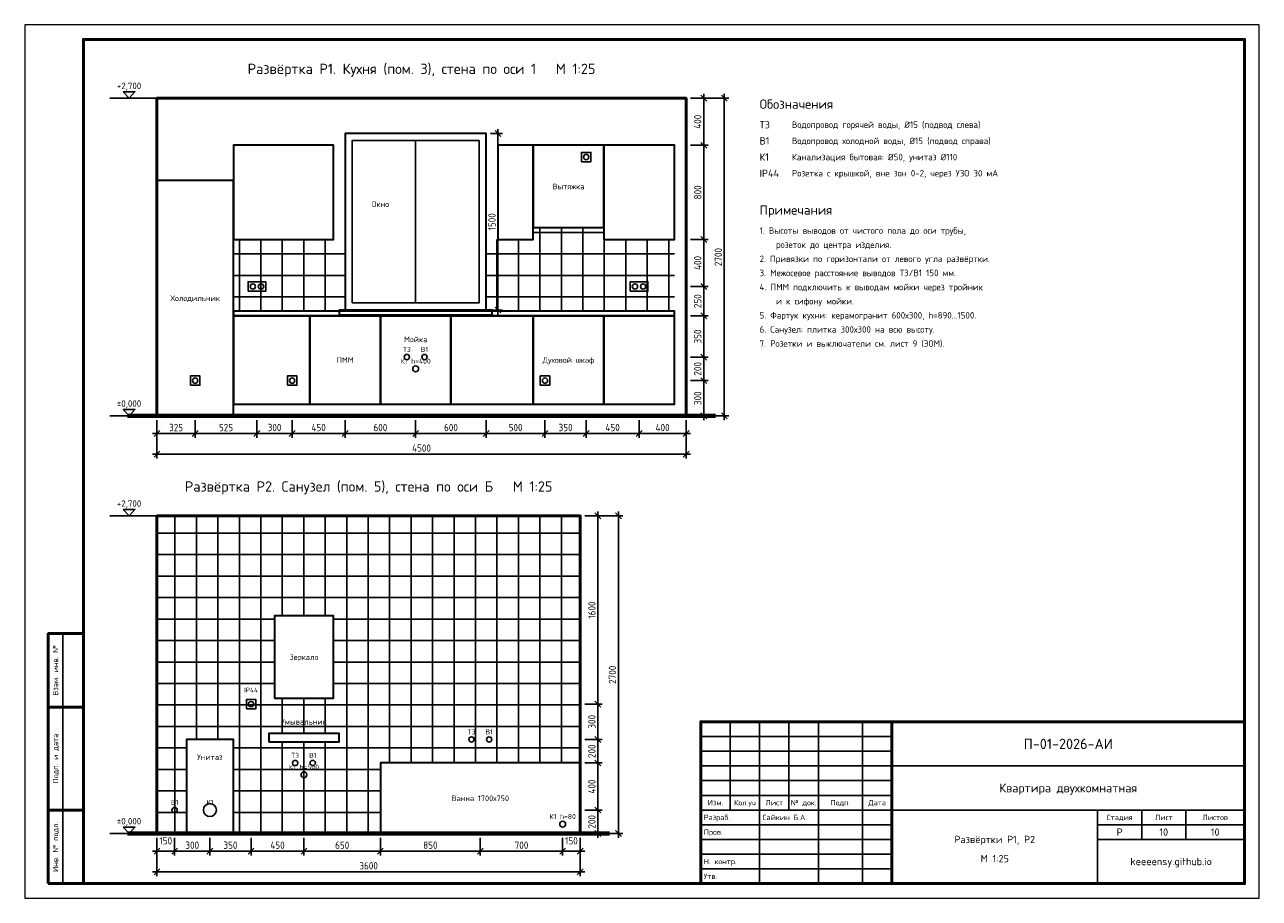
# Model space of a CAD drawing. Header units: millimetres. Extents: x 0 to 420, y 0 to 297.
import ezdxf
from ezdxf.enums import TextEntityAlignment as Align

# ---------------------------------------------------------------- set-up
doc = ezdxf.new("R2010")
doc.units = ezdxf.units.MM
doc.header["$LTSCALE"] = 0.25
for name, color, linetype in [('Выводы', 5, 'Continuous'), ('Контур', 7, 'Continuous'), ('Мебель', 6, 'Continuous'), ('Отметки', 7, 'Continuous'), ('Плитка', 9, 'Continuous'), ('Электрика', 1, 'Continuous')]:
    doc.layers.add(name, color=color, linetype=linetype)
for name, color, linetype, lineweight in [('Надписи', 7, 'Continuous', 25), ('Размеры', 7, 'Continuous', 18), ('Рамка', 7, 'Continuous', 50), ('Штамп', 7, 'Continuous', 25)]:
    doc.layers.add(name, color=color, linetype=linetype, lineweight=lineweight)
doc.styles.add('GOST', font='isocpeur.ttf', dxfattribs={"width": 0.9})
doc.dimstyles.new('ГОСТ', dxfattribs={"dimtxt": 2.5, "dimasz": 2.5, "dimexe": 1.5, "dimexo": 1.5, "dimgap": 0.8, "dimtad": 1, "dimdec": 0, "dimlfac": 25, "dimtxsty": 'GOST', "dimtsz": 1, "dimcen": 2.5, "dimdle": 1.5, "dimclrd": 7, "dimclre": 7, "dimclrt": 7, "dimazin": 3, "dimtfac": 1, "dimtmove": 0, "dimatfit": 3})

msp = doc.modelspace()

# ---------------------------------------------------------------- hatches: boundary and pattern name
at = {"layer": 'Плитка'}
h = msp.add_hatch(dxfattribs=at)
h.set_pattern_fill('NET', scale=2.3)
h.paths.add_polyline_path([(71, 199.6), (109, 199.6), (109, 224), (71, 224)])
h.paths.add_polyline_path([(157, 199.6), (173, 199.6), (173, 224), (157, 224)])
h.paths.add_polyline_path([(173, 199.6), (197, 199.6), (197, 228), (173, 228)])
h.paths.add_polyline_path([(197, 199.6), (221, 199.6), (221, 224), (197, 224)])
h = msp.add_hatch(dxfattribs=at)
h.set_pattern_fill('NET', scale=2.3)
h.paths.add_polyline_path([(45, 22), (189, 22), (189, 130), (45, 130)])
h.paths.add_polyline_path([(55, 22), (71, 22), (71, 54), (55, 54)], flags=16)
h.paths.add_polyline_path([(83, 53.2), (107, 53.2), (107, 56), (83, 56)], flags=16)
h.paths.add_polyline_path([(85, 68), (105, 68), (105, 96), (85, 96)], flags=16)
h.paths.add_polyline_path([(121, 22), (189, 22), (189, 46), (121, 46)], flags=16)

# ---------------------------------------------------------------- linework, layer by layer
at = {"layer": 'Выводы'}
for centre, radius in [((130, 184), 0.9), ((136, 184), 0.9), ((133, 180), 1), ((152, 54), 0.9), ((158, 54), 0.9), ((92, 46), 0.9), ((98, 46), 0.9), ((95, 42), 1), ((51, 30), 0.9), ((63, 30), 2.2), ((183, 25.2), 1)]:
    msp.add_circle(centre, radius, dxfattribs=at)
at = {"layer": 'Контур'}
msp.add_line((133, 202.4), (133, 257.6), dxfattribs=at)
at = {"layer": 'Контур', "lineweight": 70}
for p, q in [((35, 164), (235, 164)), ((35, 22), (199, 22))]:
    msp.add_line(p, q, dxfattribs=at)
at = {"layer": 'Контур', "lineweight": 50}
for points in [[(45, 164), (225, 164), (225, 272), (45, 272)], [(45, 22), (189, 22), (189, 130), (45, 130)]]:
    msp.add_lwpolyline(points, close=True, dxfattribs=at)
at = {"layer": 'Контур', "lineweight": 35}
for points in [[(109, 200), (157, 200), (157, 260), (109, 260)], [(107, 198.4), (159, 198.4), (159, 200), (107, 200)]]:
    msp.add_lwpolyline(points, close=True, dxfattribs=at)
at = {"layer": 'Контур'}
msp.add_lwpolyline([(111.4, 202.4), (154.6, 202.4), (154.6, 257.6), (111.4, 257.6)], close=True, dxfattribs=at)
at = {"layer": 'Мебель', "color": 7, "lineweight": 35}
for points in [[(71, 224), (105, 224), (105, 256), (71, 256)], [(161, 224), (173, 224), (173, 256), (161, 256)], [(173, 228), (197, 228), (197, 256), (173, 256)], [(197, 224), (221, 224), (221, 256), (197, 256)], [(45, 164), (71, 164), (71, 244), (45, 244)], [(71, 198), (221, 198), (221, 199.6), (71, 199.6)], [(71, 168), (97, 168), (97, 198), (71, 198)], [(97, 168), (121, 168), (121, 198), (97, 198)], [(121, 168), (145, 168), (145, 198), (121, 198)], [(145, 168), (173, 168), (173, 198), (145, 198)], [(173, 168), (197, 168), (197, 198), (173, 198)], [(197, 168), (221, 168), (221, 198), (197, 198)], [(85, 68), (105, 68), (105, 96), (85, 96)], [(83, 53.2), (107, 53.2), (107, 56), (83, 56)], [(55, 22), (71, 22), (71, 54), (55, 54)], [(121, 22), (189, 22), (189, 46), (121, 46)]]:
    msp.add_lwpolyline(points, close=True, dxfattribs=at)
at = {"layer": 'Отметки'}
for p, q in [((29, 272), (45, 272)), ((29, 164), (45, 164)), ((29, 130), (45, 130)), ((29, 22), (45, 22))]:
    msp.add_line(p, q, dxfattribs=at)
for points in [[(33.5, 274.2), (35.5, 272), (37.5, 274.2)], [(33.5, 166.2), (35.5, 164), (37.5, 166.2)], [(33.5, 132.2), (35.5, 130), (37.5, 132.2)], [(33.5, 24.2), (35.5, 22), (37.5, 24.2)]]:
    msp.add_lwpolyline(points, close=True, dxfattribs=at)
at = {"layer": 'Рамка'}
msp.add_line((295, 5), (295, 60), dxfattribs=at)
at = {"layer": 'Рамка', "lineweight": 18}
msp.add_lwpolyline([(0, 0), (420, 0), (420, 297), (0, 297)], close=True, dxfattribs=at)
at = {"layer": 'Рамка'}
for points in [[(20, 5), (415, 5), (415, 292), (20, 292)], [(8, 65), (20, 65), (20, 90), (8, 90)], [(8, 30), (20, 30), (20, 65), (8, 65)], [(230, 5), (415, 5), (415, 60), (230, 60)], [(8, 5), (20, 5), (20, 30), (8, 30)]]:
    msp.add_lwpolyline(points, close=True, dxfattribs=at)
at = {"layer": 'Штамп'}
for p, q in [((13, 65), (13, 90)), ((13, 30), (13, 65)), ((240, 30), (240, 60)), ((250, 30), (250, 60)), ((260, 30), (260, 60)), ((270, 30), (270, 60)), ((285, 30), (285, 60)), ((230, 55), (295, 55)), ((230, 50), (295, 50)), ((230, 45), (295, 45)), ((295, 45), (415, 45)), ((230, 40), (295, 40)), ((230, 35), (295, 35)), ((13, 5), (13, 30)), ((230, 30), (295, 30)), ((250, 5), (250, 30)), ((270, 5), (270, 30)), ((285, 5), (285, 30)), ((295, 30), (415, 30)), ((365, 5), (365, 30)), ((380, 20), (380, 30)), ((395, 20), (395, 30)), ((230, 25), (295, 25)), ((365, 25), (415, 25)), ((230, 20), (295, 20)), ((365, 20), (415, 20)), ((230, 15), (295, 15)), ((230, 10), (295, 10))]:
    msp.add_line(p, q, dxfattribs=at)
at = {"layer": 'Электрика', "color": 1}
for points in [[(189.4, 250.4), (192.6, 250.4), (192.6, 253.6), (189.4, 253.6)], [(76, 206.4), (82, 206.4), (82, 209.6), (76, 209.6)], [(206, 206.4), (212, 206.4), (212, 209.6), (206, 209.6)], [(56.4, 174.4), (59.6, 174.4), (59.6, 177.6), (56.4, 177.6)], [(89.4, 174.4), (92.6, 174.4), (92.6, 177.6), (89.4, 177.6)], [(175.4, 174.4), (178.6, 174.4), (178.6, 177.6), (175.4, 177.6)], [(75.4, 64.4), (78.6, 64.4), (78.6, 67.6), (75.4, 67.6)]]:
    msp.add_lwpolyline(points, close=True, dxfattribs=at)
for centre in [(191, 252), (77.6, 208), (80.4, 208), (207.6, 208), (210.4, 208), (58, 176), (91, 176), (177, 176), (77, 66)]:
    msp.add_circle(centre, 0.9, dxfattribs=at)

# ---------------------------------------------------------------- texts
at = {"layer": 'Выводы', "style": 'GOST'}
for s, p in [('Т3', (130, 186.6)), ('В1', (136, 186.6)), ('К1 h=400', (133, 182.6)), ('Т3', (152, 56.6)), ('В1', (158, 56.6)), ('Т3', (92, 48.6)), ('В1', (98, 48.6)), ('К1 h=500', (95, 44.6)), ('В1', (51, 32.6)), ('К1', (63, 32.6)), ('К1 h=80', (183, 27.8))]:
    msp.add_text(s, height=1.7, dxfattribs=at).set_placement(p, align=Align.MIDDLE_CENTER)
at = {"layer": 'Надписи', "style": 'GOST'}
for s, height, p in [('Развёртка Р1. Кухня (пом. 3), стена по оси 1   М 1:25', 3.5, (135, 282)), ('Вытяжка', 1.9, (185, 242)), ('Окно', 2, (121, 236)), ('Холодильник', 1.9, (58, 204)), ('Мойка', 1.9, (133, 190)), ('ПММ', 1.9, (109, 183)), ('Духовой шкаф', 1.9, (185, 183)), ('Развёртка Р2. Санузел (пом. 5), стена по оси Б   М 1:25', 3.5, (117, 140)), ('Зеркало', 1.9, (95, 82)), ('Умывальник', 1.9, (95, 60)), ('П-01-2026-АИ', 3.5, (355, 52.5)), ('Унитаз', 1.9, (63, 48)), ('Квартира двухкомнатная', 3, (355, 37.5)), ('Ванна 1700х750', 1.9, (155, 34)), ('Изм.', 1.8, (235, 32.5)), ('Кол.уч', 1.8, (245, 32.5)), ('Лист', 1.8, (255, 32.5)), ('№ док.', 1.8, (265, 32.5)), ('Подп.', 1.8, (277.5, 32.5)), ('Дата', 1.8, (290, 32.5)), ('Стадия', 1.8, (372.5, 27.5)), ('Лист', 1.8, (387.5, 27.5)), ('Листов', 1.8, (405, 27.5)), ('Развёртки Р1, Р2', 2.5, (330, 20)), ('Р', 2.5, (372.5, 22.5)), ('10', 2.5, (387.5, 22.5)), ('10', 2.5, (405, 22.5)), ('М 1:25', 2.5, (330, 13.5)), ('keeeensy.github.io', 2.5, (390, 12.5))]:
    msp.add_text(s, height=height, dxfattribs=at).set_placement(p, align=Align.MIDDLE_CENTER)
for s, height, p in [('Обозначения', 3.2, (250, 270)), ('Т3', 2.5, (250, 263)), ('Водопровод горячей воды, Ø15 (подвод слева)', 2.2, (261, 263)), ('В1', 2.5, (250, 257.5)), ('Водопровод холодной воды, Ø15 (подвод справа)', 2.2, (261, 257.5)), ('К1', 2.5, (250, 252)), ('Канализация бытовая: Ø50, унитаз Ø110', 2.2, (261, 252)), ('Розетка с крышкой, вне зон 0-2, через УЗО 30 мА', 2.2, (261, 246.5)), ('IP44', 2.5, (250, 246.5)), ('Примечания', 3.2, (250, 234)), ('1. Высоты выводов от чистого пола до оси трубы,', 2.2, (250, 227)), ('    розеток до центра изделия.', 2.2, (250, 222.2)), ('2. Привязки по горизонтали от левого угла развёртки.', 2.2, (250, 217.4)), ('3. Межосевое расстояние выводов Т3/В1 150 мм.', 2.2, (250, 212.6)), ('4. ПММ подключить к выводам мойки через тройник', 2.2, (250, 207.8)), ('    и к сифону мойки.', 2.2, (250, 203)), ('5. Фартук кухни: керамогранит 600х300, h=890...1500.', 2.2, (250, 198.2)), ('6. Санузел: плитка 300х300 на всю высоту.', 2.2, (250, 193.4)), ('7. Розетки и выключатели см. лист 9 (ЭОМ).', 2.2, (250, 188.6)), ('Разраб.', 1.8, (231, 27.5)), ('Сайкин Б.А.', 1.8, (251, 27.5)), ('Пров.', 1.8, (231, 22.5)), ('Н. контр.', 1.8, (231, 12.5)), ('Утв.', 1.8, (231, 7.5))]:
    msp.add_text(s, height=height, dxfattribs=at).set_placement(p, align=Align.MIDDLE_LEFT)
for s, p in [('Взам. инв. №', (10.5, 77.5)), ('Подп. и дата', (10.5, 47.5)), ('Инв. № подл.', (10.5, 17.5))]:
    msp.add_text(s, height=1.8, rotation=90, dxfattribs=at).set_placement(p, align=Align.MIDDLE_CENTER)
at = {"layer": 'Отметки', "style": 'GOST'}
for s, p in [('+2,700', (35.5, 276.2)), ('±0,000', (35.5, 168.2)), ('+2,700', (35.5, 134.2)), ('±0,000', (35.5, 26.2))]:
    msp.add_text(s, height=2.2, dxfattribs=at).set_placement(p, align=Align.MIDDLE_CENTER)
at = {"layer": 'Электрика', "style": 'GOST'}
msp.add_text('IP44', height=1.6, dxfattribs=at).set_placement((77, 70.8), align=Align.MIDDLE_CENTER)

# ---------------------------------------------------------------- dimensions: what is measured, and where the dimension line sits
at = {"layer": 'Размеры'}
for base, p1, p2 in [((231, 256), (225, 256), (225, 272)), ((238, 164), (225, 164), (225, 272)), ((161, 200), (157, 200), (157, 260)), ((231, 224), (225, 224), (225, 256)), ((231, 208), (225, 208), (225, 224)), ((231, 198), (225, 198), (225, 208)), ((231, 184), (225, 184), (225, 198)), ((231, 176), (225, 176), (225, 184)), ((231, 164), (225, 164), (225, 176)), ((195, 66), (189, 66), (189, 130)), ((202, 22), (189, 22), (189, 130)), ((195, 54), (189, 54), (189, 66)), ((195, 46), (189, 46), (189, 54)), ((195, 30), (189, 30), (189, 46)), ((195, 22), (189, 22), (189, 30))]:
    msp.add_linear_dim(base=base, p1=p1, p2=p2, angle=90, dimstyle='ГОСТ', dxfattribs=at).render()
for base, p1, p2 in [((45, 158), (45, 164), (58, 164)), ((45, 151), (45, 164), (225, 164)), ((58, 158), (58, 164), (79, 164)), ((79, 158), (79, 164), (91, 164)), ((91, 158), (91, 164), (109, 164)), ((109, 158), (109, 164), (133, 164)), ((133, 158), (133, 164), (157, 164)), ((157, 158), (157, 164), (177, 164)), ((177, 158), (177, 164), (191, 164)), ((191, 158), (191, 164), (209, 164)), ((209, 158), (209, 164), (225, 164)), ((45, 16), (45, 22), (51, 22)), ((45, 9), (45, 22), (189, 22)), ((51, 16), (51, 22), (63, 22)), ((63, 16), (63, 22), (77, 22)), ((77, 16), (77, 22), (95, 22)), ((95, 16), (95, 22), (121, 22)), ((121, 16), (121, 22), (155, 22)), ((155, 16), (155, 22), (183, 22)), ((183, 16), (183, 22), (189, 22))]:
    msp.add_linear_dim(base=base, p1=p1, p2=p2, dimstyle='ГОСТ', dxfattribs=at).render()

doc.saveas('drawing.dxf')
